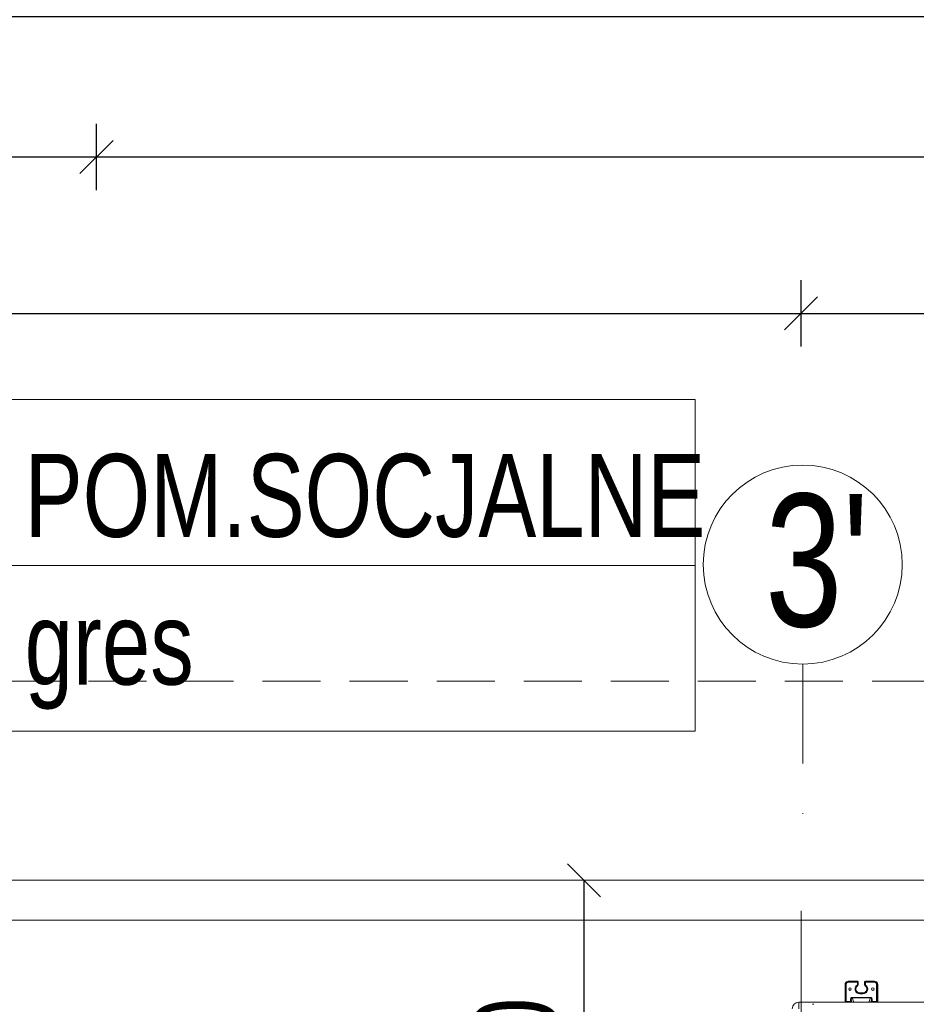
# Model space of a CAD drawing. Header units: inches. Extents: x 0 to 77643, y -44170 to 0.
# Tile 138 of 159: x 72319 to 72454, y -37793 to -37644. Entities that reach past the tile are written whole.
import ezdxf

# ---------------------------------------------------------------- set-up
doc = ezdxf.new("R2010")
doc.units = ezdxf.units.IN
doc.header["$MEASUREMENT"] = 0
doc.linetypes.add('DASHDOT', pattern=[1, 0.5, -0.25, 0, -0.25])
doc.linetypes.add('HIDDEN', pattern=[0.375, 0.25, -0.125])
doc.layers.get('0').update_dxf_attribs({"lineweight": 0})
doc.layers.get('Defpoints').update_dxf_attribs({"lineweight": 0})
for name, color, linetype, lineweight in [('p--dach', 2, 'Continuous', 30), ('p--klimatyzator', 30, 'Continuous', 15), ('p--obrzeże bet.', 252, 'Continuous', 0), ('p--opisy pomieszczeń', 31, 'Continuous', 0), ('p--osie konstr', 1, 'DASHDOT', 15), ('p--osie konstr.-NR', 1, 'DASHDOT', 15), ('p--wymiary-1-50', 5, 'Continuous', 0)]:
    doc.layers.add(name, color=color, linetype=linetype, lineweight=lineweight)
doc.styles.add('1-50', font='arial.ttf', dxfattribs={"width": 0.75, "height": 12.5})
doc.styles.get("Standard").update_dxf_attribs({"font": 'arial.ttf', "width": 0.75})
doc.dimstyles.new('1-50', dxfattribs={"dimtxt": 12.5, "dimasz": 5, "dimexe": 5, "dimexo": 5, "dimgap": 0.09, "dimtad": 0, "dimdsep": 46, "dimtxsty": '1-50', "dimblk": 'OBLIQUE', "dimcen": 0.09, "dimadec": 0, "dimazin": 0, "dimtfac": 1, "dimtdec": 4, "dimtix": 1, "dimtofl": 0, "dimtmove": 2, "dimatfit": 3, "dimldrblk": 'OBLIQUE', "dimfxl": 5, "dimfxlon": 1, "dimtvp": 0.8, "dimtolj": 1, "dimtzin": 0, "dimarcsym": 0})

# ---------------------------------------------------------------- blocks, each defined once
blk = doc.blocks.new('_OBLIQUE')
at = {"color": 0, "linetype": 'ByBlock', "lineweight": -2}
for p, q in [((-0.5, -0.5), (0.5, 0.5)), ((0, 0), (0, 0))]:
    blk.add_line(p, q, dxfattribs=at)
blk = doc.blocks.new('*D1942')
at = {"layer": 'Defpoints', "color": 0}
for p in [(72403.71, -37773.87), (72403.71, -37773.87), (72436.17, -37823.87)]:
    blk.add_point(p, dxfattribs=at)
at = {"layer": 'p--wymiary-1-50', "color": 0, "linetype": 'Continuous', "lineweight": -2}
for p, q in [((72398.71, -37773.87), (72398.71, -37773.87)), ((72403.71, -37823.87), (72403.71, -37773.87)), ((72408.71, -37823.87), (72398.71, -37823.87))]:
    blk.add_line(p, q, dxfattribs=at)
at = {"layer": 'p--wymiary-1-50', "color": 0, "lineweight": -2, "xscale": 5, "yscale": 5, "zscale": 5}
for p, rotation in [((72403.71, -37773.87), 90), ((72403.71, -37823.87), 270)]:
    blk.add_blockref('_OBLIQUE', p, dxfattribs=dict(at, rotation=rotation))
at = {"layer": 'p--wymiary-1-50', "color": 0, "linetype": 'Continuous', "ltscale": 12, "insert": (72393.5, -37798.87), "char_height": 12.5, "attachment_point": 5, "rotation": 90, "style": '1-50'}
blk.add_mtext('\\A1;50', dxfattribs=at)
blk = doc.blocks.new('*D1954')
at = {"layer": 'Defpoints', "color": 0}
for p in [(72330.22, -37664.81), (72256.22, -37840.12), (72330.22, -37840.12)]:
    blk.add_point(p, dxfattribs=at)
at = {"layer": 'p--wymiary-1-50', "color": 0, "linetype": 'Continuous', "lineweight": -2}
for p, q in [((72256.22, -37669.81), (72256.22, -37659.81)), ((72330.22, -37669.81), (72330.22, -37659.81)), ((72256.22, -37664.81), (72330.22, -37664.81))]:
    blk.add_line(p, q, dxfattribs=at)
at = {"layer": 'p--wymiary-1-50', "color": 0, "lineweight": -2, "xscale": 5, "yscale": 5, "zscale": 5, "rotation": 180}
blk.add_blockref('_OBLIQUE', (72256.22, -37664.81), dxfattribs=at)
at = {"layer": 'p--wymiary-1-50', "color": 0, "lineweight": -2, "xscale": 5, "yscale": 5, "zscale": 5}
blk.add_blockref('_OBLIQUE', (72330.22, -37664.81), dxfattribs=at)
at = {"layer": 'p--wymiary-1-50', "color": 0, "linetype": 'Continuous', "ltscale": 12, "insert": (72293.22, -37654.81), "char_height": 12.5, "attachment_point": 5, "style": '1-50'}
blk.add_mtext('\\A1;74', dxfattribs=at)
blk = doc.blocks.new('*D1955')
at = {"layer": 'Defpoints', "color": 0}
for p in [(72820.87, -37664.81), (72330.22, -37840.12), (72820.87, -37840.12)]:
    blk.add_point(p, dxfattribs=at)
at = {"layer": 'p--wymiary-1-50', "color": 0, "linetype": 'Continuous', "lineweight": -2}
for p, q in [((72330.22, -37669.81), (72330.22, -37659.81)), ((72820.87, -37669.81), (72820.87, -37659.81)), ((72330.22, -37664.81), (72820.87, -37664.81))]:
    blk.add_line(p, q, dxfattribs=at)
at = {"layer": 'p--wymiary-1-50', "color": 0, "lineweight": -2, "xscale": 5, "yscale": 5, "zscale": 5, "rotation": 180}
blk.add_blockref('_OBLIQUE', (72330.22, -37664.81), dxfattribs=at)
at = {"layer": 'p--wymiary-1-50', "color": 0, "lineweight": -2, "xscale": 5, "yscale": 5, "zscale": 5}
blk.add_blockref('_OBLIQUE', (72820.87, -37664.81), dxfattribs=at)
at = {"layer": 'p--wymiary-1-50', "color": 0, "linetype": 'Continuous', "ltscale": 12, "insert": (72575.55, -37654.6), "char_height": 12.5, "attachment_point": 5, "style": '1-50'}
blk.add_mtext('\\A1;490.65', dxfattribs=at)
blk = doc.blocks.new('*D1956')
at = {"layer": 'Defpoints', "color": 0}
for p in [(72820.87, -37643.65), (71620.87, -37840.12), (72820.87, -37840.12)]:
    blk.add_point(p, dxfattribs=at)
at = {"layer": 'p--wymiary-1-50', "color": 0, "linetype": 'Continuous', "lineweight": -2}
for p, q in [((71620.87, -37648.65), (71620.87, -37638.65)), ((72820.87, -37648.65), (72820.87, -37638.65)), ((71620.87, -37643.65), (72820.87, -37643.65))]:
    blk.add_line(p, q, dxfattribs=at)
at = {"layer": 'p--wymiary-1-50', "color": 0, "lineweight": -2, "xscale": 5, "yscale": 5, "zscale": 5, "rotation": 180}
blk.add_blockref('_OBLIQUE', (71620.87, -37643.65), dxfattribs=at)
at = {"layer": 'p--wymiary-1-50', "color": 0, "lineweight": -2, "xscale": 5, "yscale": 5, "zscale": 5}
blk.add_blockref('_OBLIQUE', (72820.87, -37643.65), dxfattribs=at)
at = {"layer": 'p--wymiary-1-50', "color": 0, "linetype": 'Continuous', "ltscale": 12, "insert": (72220.87, -37633.44), "char_height": 12.5, "attachment_point": 5, "style": '1-50'}
blk.add_mtext('\\A1;1200', dxfattribs=at)
blk = doc.blocks.new('*D1967')
at = {"layer": 'Defpoints', "color": 0}
for p in [(72436.42, -37688.4), (72005.32, -37773.87), (72436.42, -37773.87)]:
    blk.add_point(p, dxfattribs=at)
at = {"layer": 'p--wymiary-1-50', "color": 0, "linetype": 'Continuous', "lineweight": -2}
for p, q in [((72005.32, -37693.4), (72005.32, -37683.4)), ((72436.42, -37693.4), (72436.42, -37683.4)), ((72005.32, -37688.4), (72436.42, -37688.4))]:
    blk.add_line(p, q, dxfattribs=at)
at = {"layer": 'p--wymiary-1-50', "color": 0, "lineweight": -2, "xscale": 5, "yscale": 5, "zscale": 5, "rotation": 180}
blk.add_blockref('_OBLIQUE', (72005.32, -37688.4), dxfattribs=at)
at = {"layer": 'p--wymiary-1-50', "color": 0, "lineweight": -2, "xscale": 5, "yscale": 5, "zscale": 5}
blk.add_blockref('_OBLIQUE', (72436.42, -37688.4), dxfattribs=at)
at = {"layer": 'p--wymiary-1-50', "color": 0, "linetype": 'Continuous', "ltscale": 12, "insert": (72220.87, -37678.19), "char_height": 12.5, "attachment_point": 5, "style": '1-50'}
blk.add_mtext('\\A1;431.1', dxfattribs=at)
blk = doc.blocks.new('*D1968')
at = {"layer": 'Defpoints', "color": 0}
for p in [(72799.92, -37688.4), (72436.42, -37773.87), (72799.92, -37773.87)]:
    blk.add_point(p, dxfattribs=at)
at = {"layer": 'p--wymiary-1-50', "color": 0, "linetype": 'Continuous', "lineweight": -2}
for p, q in [((72436.42, -37693.4), (72436.42, -37683.4)), ((72799.92, -37693.4), (72799.92, -37683.4)), ((72436.42, -37688.4), (72799.92, -37688.4))]:
    blk.add_line(p, q, dxfattribs=at)
at = {"layer": 'p--wymiary-1-50', "color": 0, "lineweight": -2, "xscale": 5, "yscale": 5, "zscale": 5, "rotation": 180}
blk.add_blockref('_OBLIQUE', (72436.42, -37688.4), dxfattribs=at)
at = {"layer": 'p--wymiary-1-50', "color": 0, "lineweight": -2, "xscale": 5, "yscale": 5, "zscale": 5}
blk.add_blockref('_OBLIQUE', (72799.92, -37688.4), dxfattribs=at)
at = {"layer": 'p--wymiary-1-50', "color": 0, "linetype": 'Continuous', "ltscale": 12, "insert": (72618.17, -37678.19), "char_height": 12.5, "attachment_point": 5, "style": '1-50'}
blk.add_mtext('\\A1;363.5', dxfattribs=at)
blk = doc.blocks.new('A$C66B7A719')
at = {"layer": 'p--klimatyzator', "linetype": 'Continuous'}
for p, q in [((19.65, 31.61), (19.65, 34.29)), ((19.67, 34.44), (19.67, 31.61)), ((19.7, 31.61), (19.7, 34.48)), ((19.83, 34.45), (19.83, 31.66)), ((20.14, 34.78), (21.5, 34.78)), ((20.14, 34.78), (20.14, 34.64)), ((21.5, 34.64), (20.14, 34.64)), ((21.53, 34.09), (21.46, 34.19)), ((21.5, 34.64), (21.5, 34.78)), ((21.5, 34.25), (21.5, 34.64)), ((21.62, 34.64), (21.5, 34.64)), ((21.62, 34.25), (21.5, 34.25)), ((21.62, 34.67), (21.62, 34.64)), ((21.62, 34.64), (21.62, 34.25)), ((22.6, 34.64), (22.6, 34.67)), ((22.6, 34.25), (22.6, 34.64)), ((22.72, 34.64), (22.6, 34.64)), ((22.72, 34.25), (22.6, 34.25)), ((22.69, 34.09), (22.75, 34.19)), ((22.72, 34.78), (24.08, 34.78)), ((22.72, 34.78), (22.72, 34.64)), ((22.72, 34.64), (22.72, 34.25)), ((24.08, 34.64), (22.72, 34.64)), ((24.08, 34.64), (24.08, 34.78)), ((24.38, 31.66), (24.38, 34.45)), ((24.52, 34.48), (24.52, 31.61)), ((24.55, 31.61), (24.55, 34.44)), ((24.57, 34.29), (24.57, 31.61)), ((21.86, 33.01), (22.35, 33.01)), ((21.86, 33.01), (21.86, 32.89)), ((22.35, 32.89), (21.86, 32.89)), ((22.35, 33.01), (22.35, 32.89)), ((12.68, 31.61), (47.45, 31.61)), ((12.68, 30.63), (12.68, 31.61)), ((14.73, 31.32), (14.93, 31.32)), ((19.83, 31.66), (19.86, 31.61)), ((20.02, 31.71), (20.02, 31.61)), ((20.02, 31.71), (20.46, 31.71)), ((20.57, 31.95), (20.46, 31.95)), ((20.46, 31.71), (20.46, 31.95)), ((20.57, 31.71), (20.46, 31.71)), ((20.46, 31.71), (20.46, 31.61)), ((20.57, 31.95), (20.57, 31.71)), ((20.69, 31.65), (20.57, 31.95)), ((20.57, 31.71), (20.69, 31.65)), ((20.72, 32.34), (23.5, 32.34)), ((20.72, 32.34), (20.72, 32.27)), ((20.72, 32.27), (20.98, 31.61)), ((23.5, 32.27), (20.72, 32.27)), ((23.24, 31.61), (23.5, 32.27)), ((23.5, 32.34), (23.5, 32.27)), ((23.65, 31.95), (23.52, 31.65)), ((23.52, 31.65), (23.65, 31.71)), ((23.65, 31.71), (23.65, 31.95)), ((23.76, 31.95), (23.65, 31.95)), ((23.76, 31.71), (23.65, 31.71)), ((23.76, 31.95), (23.76, 31.71)), ((23.76, 31.71), (23.76, 31.61)), ((23.76, 31.71), (24.2, 31.71)), ((24.2, 31.71), (24.2, 31.61)), ((24.36, 31.61), (24.38, 31.66))]:
    blk.add_line(p, q, dxfattribs=at)
at = {"layer": 'p--klimatyzator', "linetype": 'Continuous', "flags": 128}
for points in [[(19.65, 34.29), (19.65, 34.29), (19.65, 34.3), (19.65, 34.3), (19.65, 34.3), (19.65, 34.31), (19.65, 34.31), (19.65, 34.31), (19.65, 34.32), (19.65, 34.32), (19.65, 34.32), (19.65, 34.32), (19.65, 34.33), (19.65, 34.33), (19.65, 34.33), (19.65, 34.34), (19.65, 34.34), (19.65, 34.34), (19.65, 34.34), (19.65, 34.35), (19.65, 34.35), (19.65, 34.35), (19.65, 34.36), (19.65, 34.36), (19.65, 34.36), (19.65, 34.36), (19.65, 34.37), (19.65, 34.37), (19.65, 34.37), (19.66, 34.38), (19.66, 34.38), (19.66, 34.38), (19.66, 34.39), (19.66, 34.39), (19.66, 34.39), (19.66, 34.39), (19.66, 34.4), (19.66, 34.4), (19.66, 34.4), (19.66, 34.41), (19.66, 34.41), (19.66, 34.41), (19.66, 34.41), (19.66, 34.42), (19.67, 34.42), (19.67, 34.42), (19.67, 34.43), (19.67, 34.43), (19.67, 34.43), (19.67, 34.44), (19.67, 34.44)], [(19.7, 34.48), (19.7, 34.48), (19.7, 34.48), (19.69, 34.48), (19.69, 34.48), (19.69, 34.48), (19.69, 34.47), (19.69, 34.47), (19.69, 34.47), (19.69, 34.47), (19.69, 34.47), (19.68, 34.47), (19.68, 34.47), (19.68, 34.47), (19.68, 34.47), (19.68, 34.47), (19.68, 34.46), (19.68, 34.46), (19.68, 34.46), (19.68, 34.46), (19.68, 34.46), (19.68, 34.46), (19.68, 34.46), (19.68, 34.46), (19.68, 34.46), (19.68, 34.46), (19.68, 34.45), (19.68, 34.45), (19.68, 34.45), (19.67, 34.45), (19.67, 34.45), (19.67, 34.45), (19.67, 34.45), (19.67, 34.45), (19.67, 34.44), (19.67, 34.44), (19.67, 34.44), (19.67, 34.44), (19.67, 34.44), (19.67, 34.44)], [(19.7, 34.48), (19.7, 34.48), (19.7, 34.48), (19.7, 34.48), (19.7, 34.48), (19.71, 34.47), (19.71, 34.47), (19.71, 34.47), (19.71, 34.47), (19.71, 34.47), (19.72, 34.47), (19.72, 34.47), (19.72, 34.47), (19.72, 34.47), (19.72, 34.47), (19.73, 34.47), (19.73, 34.47), (19.73, 34.47), (19.73, 34.47), (19.74, 34.47), (19.74, 34.47), (19.74, 34.47), (19.75, 34.47), (19.75, 34.47), (19.75, 34.47), (19.75, 34.47), (19.76, 34.46), (19.76, 34.46), (19.76, 34.46), (19.77, 34.46), (19.77, 34.46), (19.77, 34.46), (19.77, 34.46), (19.78, 34.46), (19.78, 34.46), (19.78, 34.46), (19.79, 34.46), (19.79, 34.46), (19.79, 34.46), (19.8, 34.46), (19.8, 34.45), (19.8, 34.45), (19.81, 34.45), (19.81, 34.45), (19.81, 34.45), (19.82, 34.45), (19.82, 34.45), (19.82, 34.45), (19.83, 34.45), (19.83, 34.45), (19.83, 34.45)], [(24.38, 34.45), (24.39, 34.45), (24.39, 34.45), (24.39, 34.45), (24.4, 34.45), (24.4, 34.45), (24.4, 34.45), (24.41, 34.45), (24.41, 34.45), (24.41, 34.45), (24.42, 34.45), (24.42, 34.46), (24.42, 34.46), (24.43, 34.46), (24.43, 34.46), (24.43, 34.46), (24.44, 34.46), (24.44, 34.46), (24.44, 34.46), (24.45, 34.46), (24.45, 34.46), (24.45, 34.46), (24.45, 34.46), (24.46, 34.46), (24.46, 34.46), (24.46, 34.47), (24.47, 34.47), (24.47, 34.47), (24.47, 34.47), (24.47, 34.47), (24.48, 34.47), (24.48, 34.47), (24.48, 34.47), (24.48, 34.47), (24.49, 34.47), (24.49, 34.47), (24.49, 34.47), (24.49, 34.47), (24.5, 34.47), (24.5, 34.47), (24.5, 34.47), (24.5, 34.47), (24.5, 34.47), (24.51, 34.47), (24.51, 34.47), (24.51, 34.47), (24.51, 34.48), (24.51, 34.48), (24.52, 34.48), (24.52, 34.48), (24.52, 34.48)], [(24.55, 34.44), (24.55, 34.44), (24.55, 34.44), (24.55, 34.44), (24.54, 34.44), (24.54, 34.44), (24.54, 34.45), (24.54, 34.45), (24.54, 34.45), (24.54, 34.45), (24.54, 34.45), (24.54, 34.45), (24.54, 34.45), (24.54, 34.45), (24.54, 34.46), (24.54, 34.46), (24.54, 34.46), (24.54, 34.46), (24.54, 34.46), (24.54, 34.46), (24.54, 34.46), (24.54, 34.46), (24.54, 34.46), (24.54, 34.46), (24.53, 34.47), (24.53, 34.47), (24.53, 34.47), (24.53, 34.47), (24.53, 34.47), (24.53, 34.47), (24.53, 34.47), (24.53, 34.47), (24.53, 34.47), (24.53, 34.48), (24.52, 34.48), (24.52, 34.48), (24.52, 34.48), (24.52, 34.48), (24.52, 34.48)], [(24.55, 34.44), (24.55, 34.44), (24.55, 34.43), (24.55, 34.43), (24.55, 34.43), (24.55, 34.42), (24.55, 34.42), (24.55, 34.42), (24.55, 34.41), (24.55, 34.41), (24.55, 34.41), (24.56, 34.41), (24.56, 34.4), (24.56, 34.4), (24.56, 34.4), (24.56, 34.39), (24.56, 34.39), (24.56, 34.39), (24.56, 34.39), (24.56, 34.38), (24.56, 34.38), (24.56, 34.38), (24.56, 34.37), (24.56, 34.37), (24.56, 34.37), (24.56, 34.36), (24.56, 34.36), (24.56, 34.36), (24.56, 34.36), (24.57, 34.35), (24.57, 34.35), (24.57, 34.35), (24.57, 34.34), (24.57, 34.34), (24.57, 34.34), (24.57, 34.34), (24.57, 34.33), (24.57, 34.33), (24.57, 34.33), (24.57, 34.32), (24.57, 34.32), (24.57, 34.32), (24.57, 34.32), (24.57, 34.31), (24.57, 34.31), (24.57, 34.31), (24.57, 34.3), (24.57, 34.3), (24.57, 34.3), (24.57, 34.29), (24.57, 34.29)], [(19.79, 31.62), (19.79, 31.62), (19.79, 31.62), (19.79, 31.62), (19.79, 31.62), (19.79, 31.62), (19.8, 31.62), (19.8, 31.62), (19.8, 31.62), (19.8, 31.62), (19.8, 31.63), (19.8, 31.63), (19.8, 31.63), (19.8, 31.63), (19.8, 31.63), (19.8, 31.63), (19.8, 31.63), (19.8, 31.63), (19.81, 31.63), (19.81, 31.63), (19.81, 31.64), (19.81, 31.64), (19.81, 31.64), (19.81, 31.64), (19.81, 31.64), (19.81, 31.64), (19.81, 31.64), (19.81, 31.64), (19.81, 31.64), (19.81, 31.64), (19.82, 31.65), (19.82, 31.65), (19.82, 31.65), (19.82, 31.65), (19.82, 31.65), (19.82, 31.65), (19.82, 31.65), (19.82, 31.65), (19.82, 31.65), (19.82, 31.65), (19.82, 31.66), (19.82, 31.66), (19.83, 31.66), (19.83, 31.66), (19.83, 31.66), (19.83, 31.66), (19.83, 31.66), (19.83, 31.66), (19.83, 31.66), (19.83, 31.66), (19.83, 31.66)], [(24.38, 31.66), (24.39, 31.66), (24.39, 31.66), (24.39, 31.66), (24.39, 31.66), (24.39, 31.66), (24.39, 31.66), (24.39, 31.66), (24.39, 31.66), (24.39, 31.66), (24.39, 31.66), (24.39, 31.65), (24.39, 31.65), (24.4, 31.65), (24.4, 31.65), (24.4, 31.65), (24.4, 31.65), (24.4, 31.65), (24.4, 31.65), (24.4, 31.65), (24.4, 31.65), (24.4, 31.64), (24.4, 31.64), (24.4, 31.64), (24.41, 31.64), (24.41, 31.64), (24.41, 31.64), (24.41, 31.64), (24.41, 31.64), (24.41, 31.64), (24.41, 31.64), (24.41, 31.63), (24.41, 31.63), (24.41, 31.63), (24.41, 31.63), (24.41, 31.63), (24.41, 31.63), (24.42, 31.63), (24.42, 31.63), (24.42, 31.63), (24.42, 31.63), (24.42, 31.62), (24.42, 31.62), (24.42, 31.62), (24.42, 31.62), (24.42, 31.62), (24.42, 31.62), (24.42, 31.62), (24.42, 31.62), (24.43, 31.62), (24.43, 31.62)]]:
    blk.add_lwpolyline(points, dxfattribs=at)
at = {"layer": 'p--klimatyzator', "linetype": 'Continuous'}
for centre in [(20.39, 33.6), (23.83, 33.6)]:
    blk.add_circle(centre, 0.197, dxfattribs=at)
for centre, radius, start, end in [((20.14, 34.29), 0.492, 90, 162.5954), ((20.14, 34.29), 0.344, 90, 153.102), ((21.86, 33.6), 0.709, 124.2289, 270), ((21.42, 34.25), 0.0787, 304.2289, 0), ((21.5, 34.67), 0.118, 0, 90), ((21.42, 34.25), 0.197, 304.2289, 0), ((22.35, 33.6), 0.709, 270, 55.7711), ((22.72, 34.67), 0.118, 90, 180), ((22.8, 34.25), 0.197, 180, 235.7711), ((22.8, 34.25), 0.0787, 180, 235.7711), ((24.08, 34.29), 0.492, 17.4046, 90), ((24.08, 34.29), 0.344, 26.898, 90), ((21.86, 33.6), 0.591, 124.2289, 270), ((22.35, 33.6), 0.591, 270, 55.7711), ((12.68, 30.63), 0.984, 90, 180)]:
    blk.add_arc(centre, radius, start, end, dxfattribs=at)
for centre, major_axis, ratio, start_param, end_param in [((20.07, 31.32), (-0.359, 0.229), 0.87875, 5.34055, 5.829898), ((20.89, 31.69), (-0.251, 0.631), 0.550615, 6.067295, 7.227743), ((20.46, 31.71), (-0.059, -0.113), 0.845129, 1.101039, 1.985486), ((20.89, 31.69), (0.225, -0.566), 0.404166, 2.925702, 4.086151), ((20.58, 31.65), (-0.059, -0.113), 0.845129, 1.719774, 1.985486), ((20.88, 31.71), (0.297, -0.201), 0.475536, 4.377425, 4.51878), ((23.34, 31.71), (-0.297, -0.201), 0.475536, 1.764405, 1.90576), ((23.33, 31.69), (-0.251, -0.631), 0.550615, 2.197035, 3.357483), ((23.33, 31.69), (-0.225, -0.566), 0.404166, 2.197035, 3.357483), ((23.64, 31.65), (-0.059, 0.113), 0.845129, 1.156106, 1.421819), ((23.76, 31.71), (-0.059, 0.113), 0.845129, 1.156106, 2.040554), ((24.15, 31.32), (-0.359, -0.229), 0.87875, 3.59488, 4.084228)]:
    blk.add_ellipse(centre, major_axis=major_axis, ratio=ratio, start_param=start_param, end_param=end_param, dxfattribs=at)

msp = doc.modelspace()

# ---------------------------------------------------------------- linework, layer by layer
at = {"layer": 'p--dach', "linetype": 'HIDDEN', "lineweight": 20, "ltscale": 35}
msp.add_lwpolyline([(71580.87132, -37743.87054), (72860.87132, -37743.87054), (72860.87132, -38588.27054), (71580.87132, -38588.27054)], close=True, dxfattribs=at)
at = {"layer": 'p--obrzeże bet.', "linetype": 'Continuous', "ltscale": 35}
for points in [[(72417.47132, -38558.27054), (72870.87132, -38558.27054), (72870.87132, -37773.87054), (71570.87132, -37773.87054), (71570.87132, -38558.27054), (72024.27132, -38558.27054)], [(72779.92132, -37779.87054), (71661.82132, -37779.87054)]]:
    msp.add_lwpolyline(points, dxfattribs=at)
at = {"layer": 'p--opisy pomieszczeń'}
msp.add_line((72420.45434, -37726.38989), (72250.45434, -37726.38989), dxfattribs=at)
msp.add_lwpolyline([(72250.45434, -37751.38989), (72420.45434, -37751.38989), (72420.45434, -37701.38989), (72250.45434, -37701.38989)], close=True, dxfattribs=at)
at = {"layer": 'p--osie konstr', "linetype": 'DASHDOT', "ltscale": 35}
msp.add_line((72436.42132, -38357.57054), (72436.42132, -37773.87054), dxfattribs=at)
at = {"layer": 'p--osie konstr.-NR', "linetype": 'DASHDOT', "ltscale": 30}
msp.add_line((72436.67132, -37741.27183), (72436.67132, -37766.27183), dxfattribs=at)
at = {"layer": 'p--osie konstr.-NR', "linetype": 'Continuous', "ltscale": 35}
msp.add_circle((72436.67132, -37726.27183), 15, dxfattribs=at)

# ---------------------------------------------------------------- block references
at = {"layer": 'p--klimatyzator', "color": 2, "linetype": 'Continuous', "lineweight": 60}
msp.add_blockref('A$C66B7A719', (72423.40821, -37823.87054), dxfattribs=at)

# ---------------------------------------------------------------- texts
at = {"layer": 'p--opisy pomieszczeń', "char_height": 12.5, "attachment_point": 1, "style": '1-50'}
for s, insert, width in [('POM.SOCJALNE', (72319.38595, -37709.59773), 106.8647622), ('gres', (72319.38595, -37731.86522), 100)]:
    msp.add_mtext(s, dxfattribs=dict(at, insert=insert, width=width))
at = {"layer": 'p--osie konstr.-NR', "linetype": 'Continuous', "ltscale": 35, "insert": (72431.00382, -37735.8927), "char_height": 20, "width": 63.5564, "attachment_point": 7}
msp.add_mtext("3'", dxfattribs=at)

# ---------------------------------------------------------------- dimensions: what is measured, and where the dimension line sits
at = {"layer": 'p--wymiary-1-50', "linetype": 'Continuous'}
for base, p1, p2, picture, middle in [((72820.87132, -37643.65367), (71620.87132, -37840.11878), (72820.87132, -37840.11878), '*D1956', (72220.87132, -37633.44367)), ((72330.22132, -37664.81221), (72256.22132, -37840.11878), (72330.22132, -37840.11878), '*D1954', (72293.22132, -37654.81221)), ((72820.87132, -37664.81221), (72330.22132, -37840.11878), (72820.87132, -37840.11878), '*D1955', (72575.54632, -37654.60221)), ((72436.42132, -37688.40065), (72005.32132, -37773.87054), (72436.42132, -37773.87054), '*D1967', (72220.87132, -37678.19065)), ((72799.92132, -37688.40065), (72436.42132, -37773.87054), (72799.92132, -37773.87054), '*D1968', (72618.17132, -37678.19065))]:
    dim = msp.add_linear_dim(base=base, p1=p1, p2=p2, dimstyle='1-50', dxfattribs=at)
    dim.commit()
    dim.dimension.update_dxf_attribs({"geometry": picture, "text_midpoint": middle})
dim = msp.add_linear_dim(base=(72403.71499, -37773.87054), p1=(72436.17132, -37823.87054), p2=(72403.71499, -37773.87054), angle=90, dimstyle='1-50', dxfattribs=at)
dim.commit()
dim.dimension.update_dxf_attribs({"geometry": '*D1942', "text_midpoint": (72393.50499, -37798.87054)})

doc.saveas('drawing.dxf')
